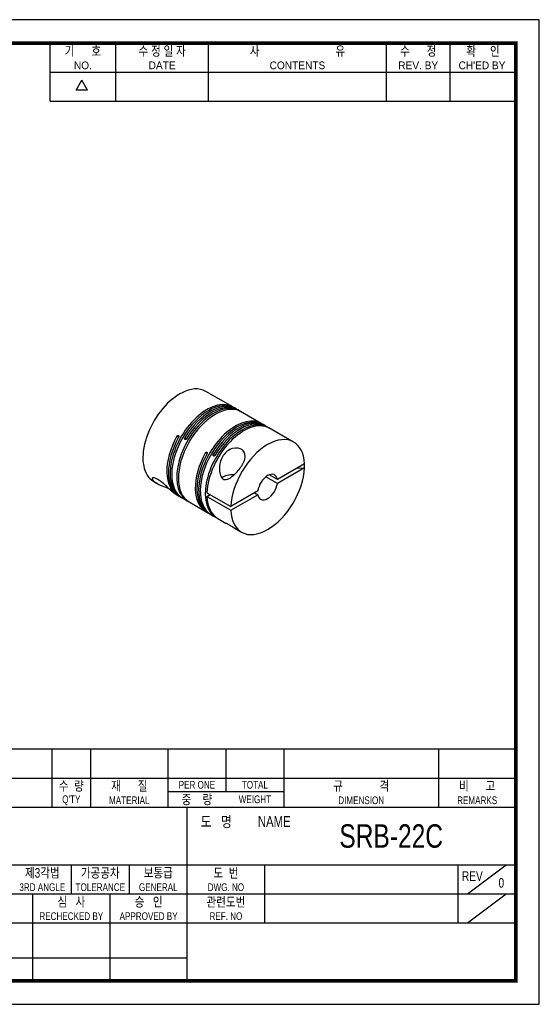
# Model space of a CAD drawing. Header units: millimetres. Extents: x 0 to 297, y 0 to 210.
# Tile 2 of 2: x 186 to 297, y 0 to 210. Entities that reach past the tile are written whole.
import ezdxf
from ezdxf.enums import TextEntityAlignment as Align

# ---------------------------------------------------------------- set-up
doc = ezdxf.new("R2010")
doc.units = ezdxf.units.MM
doc.header["$LTSCALE"] = 5
doc.layers.get('0').update_dxf_attribs({"linetype": 'CONTINUOUS'})
doc.layers.add('BM', color=2, linetype='CONTINUOUS')
doc.layers.add('D', color=7, linetype='CONTINUOUS')
doc.styles.get("Standard").update_dxf_attribs({"font": 'Gulim.ttf', "width": 0.8, "height": 3})

msp = doc.modelspace()

# ---------------------------------------------------------------- linework, layer by layer
for p, q in [((192.7139, 192.6407), (192.7139, 205)), ((206.7211, 192.6407), (206.7211, 205)), ((226.4959, 192.6407), (226.4959, 205)), ((264.3976, 192.6407), (264.3976, 205)), ((277.9928, 192.6407), (277.9928, 205)), ((192.7139, 198.8204), (291.588, 198.8204)), ((198.2565, 194.9765), (199.4924, 197.1172)), ((200.7283, 194.9765), (199.4924, 197.1172)), ((200.7283, 194.9765), (198.2565, 194.9765)), ((192.7139, 192.6407), (291.588, 192.6407)), ((292, 54.437), (147.8086, 54.437)), ((193.1259, 54.437), (193.1259, 42.0778)), ((201.3654, 54.437), (201.3654, 42.0778)), ((217.8444, 54.437), (217.8444, 42.0778)), ((230.2037, 54.437), (230.2037, 45.3736)), ((242.563, 54.437), (242.563, 42.0778)), ((275.521, 54.437), (275.521, 42.0778)), ((147.8086, 48.2574), (292, 48.2574)), ((217.8444, 45.3736), (242.563, 45.3736)), ((147.8086, 42.0778), (292, 42.0778)), ((221.9642, 5), (221.9642, 42.0778)), ((147.8086, 29.7185), (292, 29.7185)), ((197.2457, 29.7185), (197.2457, 23.5389)), ((209.6049, 29.7185), (209.6049, 23.5389)), ((238.4432, 29.7185), (238.4432, 17.3593)), ((279.6407, 29.7185), (279.6407, 17.3593)), ((281.7006, 23.5389), (289.9401, 29.7185)), ((147.8086, 23.5389), (221.9642, 23.5389)), ((189.0061, 23.5389), (189.0061, 5)), ((205.4852, 23.5389), (205.4852, 5)), ((221.9642, 23.5389), (292, 23.5389)), ((281.7006, 17.3593), (289.9401, 23.5389)), ((147.8086, 17.3593), (292, 17.3593)), ((147.8086, 9.8798), (221.9642, 9.8798))]:
    msp.add_line(p, q)
msp.add_lwpolyline([(297, 210), (0, 210), (0, 0), (297, 0)], close=True)
msp.add_lwpolyline([(292, 205, 0.8, 0.8, 0), (5, 205, 0.8, 0.8, 0), (5, 5, 0.8, 0.8, 0), (292, 5, 0.8, 0.8, 0)], format="xyseb", close=True)
at = {"layer": 'BM', "linetype": 'Continuous'}
for p, q in [((220.7148, 130.3751), (220.7077, 130.3792)), ((220.7077, 130.3792), (220.7077, 130.3717)), ((231.1721, 127.6926), (225.9041, 130.7341)), ((220.0076, 129.9669), (220.0006, 129.971)), ((231.7024, 127.3864), (231.1721, 127.6926)), ((232.4095, 126.9782), (232.056, 127.1823)), ((233.2934, 126.4679), (232.7631, 126.7741)), ((232.9709, 126.6063), (232.9902, 126.6397)), ((237.2532, 124.1817), (233.2934, 126.4679)), ((237.7835, 123.8755), (237.2532, 124.1817)), ((238.4906, 123.4673), (238.1371, 123.6714)), ((239.3745, 122.957), (238.8442, 123.2631)), ((239.0521, 123.0954), (239.0713, 123.1287)), ((244.6425, 119.9155), (239.3745, 122.957)), ((220.1253, 120.9647), (219.7717, 121.1688)), ((221.4359, 120.7853), (221.7895, 120.5812)), ((226.2064, 117.4537), (225.8528, 117.6579)), ((227.517, 117.2744), (227.8706, 117.0702)), ((246.9334, 115.2378), (241.1841, 111.9185)), ((246.9334, 114.4213), (241.1841, 111.102)), ((245.4387, 114.3749), (246.9263, 114.4254)), ((246.9263, 114.4254), (246.9334, 114.4213)), ((214.8041, 111.5083), (215.4916, 111.1114)), ((241.1841, 111.102), (238.7389, 112.5137)), ((241.1841, 111.9185), (239.446, 112.922)), ((237.0008, 109.5033), (231.2515, 106.1839)), ((219.2072, 108.9662), (219.8953, 108.5689)), ((220.2488, 108.3648), (220.7792, 108.0586)), ((220.4788, 108.2353), (220.4981, 108.2687)), ((220.7792, 108.0586), (221.4863, 107.6504)), ((221.4863, 107.6504), (222.0166, 107.3442)), ((222.3702, 107.1401), (225.9764, 105.058)), ((226.1604, 109.1233), (231.2515, 106.1839)), ((226.1604, 108.3068), (226.8675, 108.7151)), ((226.1604, 108.3068), (231.2515, 105.3674)), ((231.2515, 105.3674), (237.0008, 108.6868)), ((236.2937, 109.095), (237.0008, 108.6868)), ((226.33, 104.8539), (226.8603, 104.5477)), ((226.5599, 104.7244), (226.5792, 104.7577)), ((226.8603, 104.5477), (227.5674, 104.1394)), ((227.5674, 104.1394), (228.0977, 103.8333)), ((228.4513, 103.6291), (230.2721, 102.5779)), ((231.7167, 101.7438), (233.5425, 100.6897))]:
    msp.add_line(p, q, dxfattribs=at)
for centre in [(222.1869, 110.7091), (228.268, 107.1982)]:
    msp.add_arc(centre, 3.0062, 235.376671, 244.040004, dxfattribs=at)
for centre, major_axis, ratio, start_param, end_param in [((227.3309, 117.0932), (6.7137, -13.2337), 0.61018954, 3.12957242, 3.21969301), ((220.3541, 121.1212), (-5.55, -9.6129), 0.57735027, 3.14159265, 3.88193052), ((220.3541, 121.1212), (5.55, 9.6129), 0.57735027, 0.83045846, 3.14159265), ((226.1524, 117.7736), (-5.55, -9.6129), 0.57735027, 3.10973561, 6.26066088), ((226.506, 117.5694), (-5.55, -9.6129), 0.57735027, 3.14159265, 6.26066088), ((227.2131, 117.1612), (-5.55, -9.6129), 0.57735027, 3.14159265, 4.68986455), ((227.5666, 116.9571), (5.55, 9.6129), 0.57735027, 0.02252443, 3.1734497), ((227.9202, 116.7529), (5.55, 9.6129), 0.57735027, 0.02252443, 3.14159265), ((226.8595, 117.3653), (-5.55, -9.6129), 0.57735027, 3.10973561, 4.68986455), ((232.2335, 114.2626), (-5.55, -9.6129), 0.57735027, 3.10973561, 6.26066088), ((232.5871, 114.0585), (-5.55, -9.6129), 0.57735027, 3.14159265, 6.26066088), ((233.6477, 113.4461), (5.55, 9.6129), 0.57735027, 0.02252443, 3.1734497), ((234.0013, 113.242), (5.55, 9.6129), 0.57735027, 0.02252443, 2.3111342), ((232.9406, 113.8544), (-5.55, -9.6129), 0.57735027, 3.10973561, 4.68986455), ((233.2942, 113.6503), (-5.55, -9.6129), 0.57735027, 3.14159265, 4.68986455), ((225.7988, 117.9777), (5.55, 9.6129), 0.57735027, 1.59332075, 3.14159265), ((225.4453, 118.1818), (5.55, 9.6129), 0.57735027, 1.59332075, 3.1734497), ((239.0925, 110.3026), (-5.55, -9.6129), 0.57735027, 2.40125478, 5.45272685), ((231.5264, 114.6709), (5.55, 9.6129), 0.57735027, 1.59332075, 3.1734497), ((231.88, 114.4668), (5.55, 9.6129), 0.57735027, 1.59332075, 3.14159265), ((239.0925, 110.3026), (5.55, 9.6129), 0.57735027, 2.40125478, 5.45272685), ((232.1157, 114.3307), (-14.8176, -0.8026), 0.61018954, 3.0634923, 3.15361289), ((231.5618, 111.3437), (2.75, 0), 0.57735027, 1.44353794, 2.51676304), ((239.0925, 110.3026), (-1.5, -2.5981), 0.57735027, 2.52364257, 5.33033906), ((239.0925, 110.3026), (1.5, 2.5981), 0.57735027, 2.52364257, 5.33033906), ((234.0013, 113.242), (5.55, 9.6129), 0.57735027, 2.40125478, 3.14159265)]:
    msp.add_ellipse(centre, major_axis=major_axis, ratio=ratio, start_param=start_param, end_param=end_param, dxfattribs=at)
for points, knots in [([(232.9902, 126.6397), (233.0045, 126.6322), (233.0224, 126.6224), (233.0423, 126.6114), (233.0623, 126.6003), (233.0848, 126.5876), (233.1082, 126.5743), (233.1316, 126.5611), (233.1564, 126.5468), (233.1806, 126.5329), (233.2048, 126.519), (233.2291, 126.505), (233.2515, 126.4921), (233.2662, 126.4836), (233.2804, 126.4754), (233.2934, 126.4679), (233.3132, 126.4565), (233.3308, 126.4463), (233.3449, 126.4382), (233.3589, 126.43), (233.3697, 126.4238), (233.3764, 126.4198), (233.383, 126.4159), (233.3857, 126.4141), (233.3842, 126.4147), (233.3827, 126.4153), (233.377, 126.4182), (233.3674, 126.4232), (233.3612, 126.4264), (233.3532, 126.4306), (233.3438, 126.4356)], [0, 0, 0, 0, 0.10746249, 0.10746249, 0.10746249, 0.21492617, 0.21492617, 0.21492617, 0.32237507, 0.32237507, 0.32237507, 0.42983036, 0.42983036, 0.42983036, 0.49999989, 0.49999989, 0.49999989, 0.6074642, 0.6074642, 0.6074642, 0.71492863, 0.71492863, 0.71492863, 0.82239073, 0.82239073, 0.82239073, 0.92984308, 0.92984308, 0.92984308, 1, 1, 1, 1]), ([(239.0713, 123.1287), (239.0856, 123.1212), (239.1035, 123.1115), (239.1234, 123.1005), (239.1434, 123.0894), (239.166, 123.0767), (239.1893, 123.0634), (239.2127, 123.0501), (239.2375, 123.0359), (239.2617, 123.022), (239.2859, 123.0081), (239.3102, 122.994), (239.3326, 122.9811), (239.3473, 122.9726), (239.3615, 122.9645), (239.3745, 122.957), (239.3943, 122.9455), (239.4119, 122.9353), (239.426, 122.9272), (239.44, 122.9191), (239.4508, 122.9128), (239.4575, 122.9089), (239.4641, 122.9049), (239.4669, 122.9032), (239.4654, 122.9038), (239.4639, 122.9044), (239.4581, 122.9073), (239.4486, 122.9122), (239.4423, 122.9155), (239.4343, 122.9197), (239.4249, 122.9246)], [0, 0, 0, 0, 0.10746249, 0.10746249, 0.10746249, 0.21492617, 0.21492617, 0.21492617, 0.32237507, 0.32237507, 0.32237507, 0.42983036, 0.42983036, 0.42983036, 0.49999989, 0.49999989, 0.49999989, 0.6074642, 0.6074642, 0.6074642, 0.71492863, 0.71492863, 0.71492863, 0.82239073, 0.82239073, 0.82239073, 0.92984308, 0.92984308, 0.92984308, 1, 1, 1, 1]), ([(219.7717, 121.1688), (219.7854, 121.1932), (219.8027, 121.2159), (219.8222, 121.2351), (219.8418, 121.2543), (219.8641, 121.2705), (219.8873, 121.2824), (219.9105, 121.2942), (219.9352, 121.302), (219.9594, 121.3052), (219.9835, 121.3084), (220.0078, 121.307), (220.0302, 121.3012), (220.0449, 121.2973), (220.059, 121.2916), (220.0721, 121.284), (220.0919, 121.2726), (220.1095, 121.2569), (220.1235, 121.2381), (220.1376, 121.2193), (220.1484, 121.1969), (220.1552, 121.1728), (220.1619, 121.1487), (220.1648, 121.1223), (220.1635, 121.0956), (220.1623, 121.0689), (220.1569, 121.0413), (220.1478, 121.015), (220.1419, 120.9977), (220.1343, 120.9807), (220.1253, 120.9647)], [0, 0, 0, 0, 0.10746249, 0.10746249, 0.10746249, 0.21492617, 0.21492617, 0.21492617, 0.32237507, 0.32237507, 0.32237507, 0.42983036, 0.42983036, 0.42983036, 0.49999989, 0.49999989, 0.49999989, 0.6074642, 0.6074642, 0.6074642, 0.71492863, 0.71492863, 0.71492863, 0.82239073, 0.82239073, 0.82239073, 0.92984308, 0.92984308, 0.92984308, 1, 1, 1, 1]), ([(221.7895, 120.5812), (221.7752, 120.5571), (221.7573, 120.5347), (221.7374, 120.5157), (221.7174, 120.4968), (221.6948, 120.4807), (221.6715, 120.469), (221.6481, 120.4573), (221.6233, 120.4495), (221.5991, 120.4464), (221.5748, 120.4432), (221.5505, 120.4446), (221.5282, 120.4504), (221.5134, 120.4542), (221.4993, 120.46), (221.4863, 120.4675), (221.4665, 120.479), (221.4489, 120.4947), (221.4348, 120.5135), (221.4208, 120.5323), (221.41, 120.5547), (221.4033, 120.5787), (221.3966, 120.6027), (221.3939, 120.6291), (221.3954, 120.6556), (221.3969, 120.6822), (221.4027, 120.7096), (221.4122, 120.7356), (221.4185, 120.7527), (221.4265, 120.7695), (221.4359, 120.7853)], [0, 0, 0, 0, 0.10746249, 0.10746249, 0.10746249, 0.21492617, 0.21492617, 0.21492617, 0.32237507, 0.32237507, 0.32237507, 0.42983036, 0.42983036, 0.42983036, 0.49999989, 0.49999989, 0.49999989, 0.6074642, 0.6074642, 0.6074642, 0.71492863, 0.71492863, 0.71492863, 0.82239073, 0.82239073, 0.82239073, 0.92984308, 0.92984308, 0.92984308, 1, 1, 1, 1]), ([(225.8528, 117.6579), (225.8665, 117.6823), (225.8838, 117.705), (225.9034, 117.7242), (225.9229, 117.7434), (225.9452, 117.7596), (225.9684, 117.7714), (225.9916, 117.7833), (226.0163, 117.7911), (226.0405, 117.7943), (226.0646, 117.7974), (226.0889, 117.7961), (226.1113, 117.7902), (226.126, 117.7864), (226.1402, 117.7806), (226.1532, 117.7731), (226.173, 117.7617), (226.1906, 117.7459), (226.2047, 117.7271), (226.2187, 117.7083), (226.2295, 117.686), (226.2363, 117.6619), (226.243, 117.6378), (226.2459, 117.6113), (226.2447, 117.5846), (226.2434, 117.558), (226.238, 117.5304), (226.229, 117.5041), (226.223, 117.4868), (226.2154, 117.4698), (226.2064, 117.4537)], [0, 0, 0, 0, 0.10746249, 0.10746249, 0.10746249, 0.21492617, 0.21492617, 0.21492617, 0.32237507, 0.32237507, 0.32237507, 0.42983036, 0.42983036, 0.42983036, 0.49999989, 0.49999989, 0.49999989, 0.6074642, 0.6074642, 0.6074642, 0.71492863, 0.71492863, 0.71492863, 0.82239073, 0.82239073, 0.82239073, 0.92984308, 0.92984308, 0.92984308, 1, 1, 1, 1]), ([(229.6172, 117.0172), (229.8531, 117.3773), (230.1353, 117.6944), (230.8124, 118.2251), (231.2009, 118.4277), (232.4149, 118.7711), (233.2671, 118.626), (234.2904, 117.7302), (234.4168, 117.0155), (234.0147, 115.5119), (233.5429, 114.7562), (232.4721, 113.4152), (231.8795, 112.8218), (230.9441, 112.1721), (230.6169, 111.9904), (229.9402, 111.868), (229.5863, 111.9732), (229.0964, 112.5533), (228.9587, 112.9623), (228.8094, 113.7784), (228.7955, 114.2069), (228.8944, 115.4625), (229.1455, 116.297), (229.6172, 117.0172)], [0, 0, 0, 0, 0.0625, 0.0625, 0.125, 0.125, 0.25, 0.25, 0.375, 0.375, 0.5, 0.5, 0.625, 0.625, 0.6875, 0.6875, 0.75, 0.75, 0.8125, 0.8125, 0.875, 0.875, 1, 1, 1, 1]), ([(227.8706, 117.0702), (227.8563, 117.0462), (227.8384, 117.0238), (227.8185, 117.0048), (227.7985, 116.9858), (227.7759, 116.9698), (227.7526, 116.9581), (227.7292, 116.9463), (227.7044, 116.9386), (227.6802, 116.9354), (227.656, 116.9323), (227.6317, 116.9337), (227.6093, 116.9395), (227.5946, 116.9433), (227.5804, 116.9491), (227.5674, 116.9566), (227.5476, 116.968), (227.53, 116.9838), (227.5159, 117.0026), (227.5019, 117.0214), (227.4911, 117.0437), (227.4844, 117.0678), (227.4778, 117.0918), (227.4751, 117.1182), (227.4766, 117.1447), (227.4781, 117.1712), (227.4838, 117.1986), (227.4933, 117.2246), (227.4996, 117.2418), (227.5076, 117.2585), (227.517, 117.2744)], [0, 0, 0, 0, 0.10746249, 0.10746249, 0.10746249, 0.21492617, 0.21492617, 0.21492617, 0.32237507, 0.32237507, 0.32237507, 0.42983036, 0.42983036, 0.42983036, 0.49999989, 0.49999989, 0.49999989, 0.6074642, 0.6074642, 0.6074642, 0.71492863, 0.71492863, 0.71492863, 0.82239073, 0.82239073, 0.82239073, 0.92984308, 0.92984308, 0.92984308, 1, 1, 1, 1]), ([(219.2121, 108.9641), (219.1373, 109.007), (219.0556, 109.0608), (218.6245, 109.3808), (218.1549, 109.846), (217.2892, 110.6838), (216.9695, 110.9852), (216.3161, 111.5328), (215.9809, 111.7784), (215.0666, 112.3101), (214.5944, 112.363), (214.3917, 112.0239), (214.645, 111.6818), (215.5475, 111.0433), (216.1869, 110.7355), (217.2365, 110.3239), (217.5707, 110.2033), (217.9149, 110.0765)], [0.217978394, 0.217978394, 0.217978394, 0.217978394, 0.25, 0.25, 0.375, 0.375, 0.4375, 0.4375, 0.5, 0.5, 0.625, 0.625, 0.75, 0.75, 0.875, 0.875, 0.929027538, 0.929027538, 0.929027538, 0.929027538]), ([(231.7192, 101.7424), (231.7062, 101.7499), (231.6931, 101.7575), (231.372, 101.9446), (230.997, 102.1841), (230.5564, 102.4428), (230.4378, 102.5067), (230.2947, 102.5768), (230.2636, 102.5877), (230.2618, 102.5855), (230.2618, 102.5855), (230.2618, 102.5854)], [0.119661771, 0.119661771, 0.119661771, 0.119661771, 0.125, 0.125, 0.25, 0.25, 0.3125, 0.3125, 0.375, 0.375, 0.377017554, 0.377017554, 0.377017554, 0.377017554])]:
    msp.add_open_spline(points, degree=3, knots=knots, dxfattribs=at)

# ---------------------------------------------------------------- texts
at = {"layer": 'D', "width": 0.8}
for s, height, p in [('기      호', 2.05988, (199.7175, 203.3521)), ('수 정 일 자', 2.05988, (216.6085, 203.3521)), ('사                           유', 2.059877, (245.4468, 203.3521)), ('수      정', 2.05988, (271.1952, 203.3521)), ('확     인', 2.05988, (284.9964, 203.3521)), ('수  량', 2.05988, (197.2457, 46.6095)), ('재      질', 2.05988, (209.6049, 46.6095)), ('PER ONE', 1.6479, (224.0241, 46.8155)), ('TOTAL', 1.6479, (236.3833, 46.8155)), ('규             격', 2.059877, (259.042, 46.6095)), ('비      고', 2.05988, (283.7605, 46.6095)), ("Q'TY", 1.6479, (197.2457, 43.5197)), ('MATERIAL', 1.6479, (209.6049, 43.5197)), ('중    량', 2.05988, (224.0241, 43.7257)), ('WEIGHT', 1.6479, (236.3833, 43.7257)), ('DIMENSION', 1.6479, (259.042, 43.5197)), ('REMARKS', 1.6479, (283.7605, 43.5197)), ('도   명', 2.30706, (228.1438, 38.988)), ('NAME', 2.30706, (240.5031, 38.988)), ('SRB-22C', 5, (265.4275, 35.8982)), ('제3각법', 2.05988, (191.066, 28.0706)), ('가공공차', 2.05988, (203.4253, 28.0706)), ('보통급', 2.05988, (215.7845, 28.0706)), ('도  번', 2.05988, (230.2037, 28.0706)), ('REV', 2.05988, (282.7306, 27.3497)), ('3RD ANGLE', 1.6479, (191.066, 24.9808)), ('TOLERANCE', 1.6479, (203.4253, 24.9808)), ('GENERAL', 1.6479, (215.7845, 24.9808)), ('DWG. NO', 1.6479, (230.2037, 24.9808)), ('0', 2.0599, (288.9102, 25.9078)), ('심   사', 2.05988, (197.2457, 21.891)), ('승   인', 2.05988, (213.7247, 21.891)), ('관련도번', 2.05988, (230.2037, 21.891)), ('REF. NO', 1.6479, (230.2037, 18.8012))]:
    msp.add_text(s, height=height, dxfattribs=at).set_placement(p, align=Align.MIDDLE)
at = {"layer": 'D'}
for s, p in [('NO.', (199.7175, 200.2623)), ('DATE', (216.6085, 200.2623)), ('CONTENTS', (245.4468, 200.2623)), ('REV. BY', (271.1952, 200.2623)), ("CH'ED BY", (284.7904, 200.2623))]:
    msp.add_text(s, height=1.6479, dxfattribs=at).set_placement(p, align=Align.MIDDLE)
at = {"layer": 'D', "width": 0.8}
for s, p in [('RECHECKED BY', (197.2457, 17.9772)), ('APPROVED BY', (213.7247, 17.9772))]:
    msp.add_text(s, height=1.647902, dxfattribs=at).set_placement(p, align=Align.CENTER)

doc.saveas('drawing.dxf')
